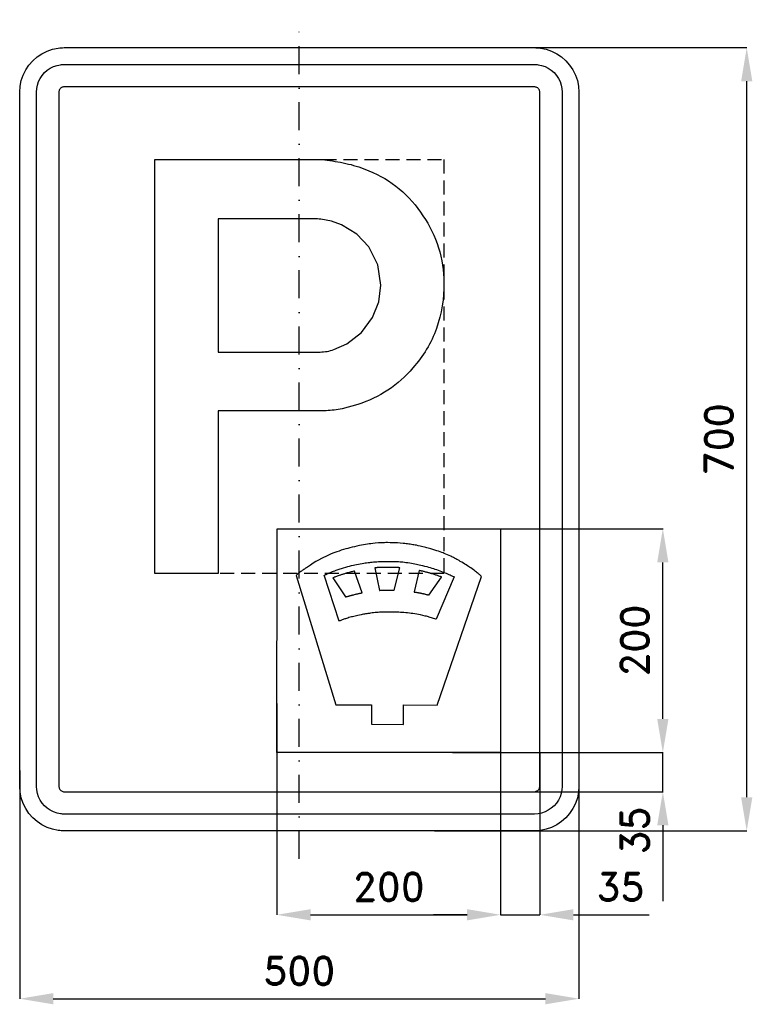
# Model space of a CAD drawing. Header units: millimetres. Extents: x -250 to 405, y -505 to 375.
import ezdxf

# ---------------------------------------------------------------- set-up
doc = ezdxf.new("R2010")
doc.units = ezdxf.units.MM
doc.header["$LTSCALE"] = 5
doc.linetypes.add('ČERCHOVANÁX2', pattern=[2, 1, -0.5, 0, -0.5])
doc.linetypes.add('ČÁRKOVANÁX2', pattern=[1.5, 1, -0.5])
doc.layers.add('Kóty', color=2, linetype='Continuous')
doc.layers.add('Značka', color=7, linetype='Continuous')
doc.styles.get("Standard").update_dxf_attribs({"font": 'romand.shx', "height": 25})
doc.dimstyles.get("Standard").update_dxf_attribs({"dimtxt": 25, "dimasz": 30, "dimexe": 0.18, "dimexo": 0.0625, "dimgap": 12.5, "dimtad": 1, "dimdec": 0, "dimzin": 0, "dimdsep": 46, "dimtxsty": 'Standard', "dimcen": 0.09, "dimadec": 0, "dimazin": 0, "dimtfac": 1, "dimtdec": 0, "dimtofl": 0, "dimtmove": 0, "dimatfit": 3, "dimfxl": 1, "dimtolj": 1, "dimtzin": 0, "dimarcsym": 0})

# ---------------------------------------------------------------- blocks, each defined once
blk = doc.blocks.new('*D1')
at = {"layer": 'Defpoints', "color": 0, "transparency": 16777216}
for p in [(-20, -236.11), (180, -233.72), (180, -425)]:
    blk.add_point(p, dxfattribs=at)
at = {"layer": 'Kóty', "color": 0, "lineweight": -2, "transparency": 16777216}
for p, q in [((-20, -236.17), (-20, -425.18)), ((180, -233.78), (180, -425.18)), ((10, -425), (150, -425))]:
    blk.add_line(p, q, dxfattribs=at)
at = {"layer": 'Kóty', "color": 0, "transparency": 16777216}
for points in [[(10, -420), (10, -430), (-20, -425)], [(150, -420), (150, -430), (180, -425)]]:
    blk.add_solid(points, dxfattribs=at)
at = {"layer": 'Kóty', "color": 0, "transparency": 16777216, "insert": (80, -400), "char_height": 25, "attachment_point": 5}
blk.add_mtext('\\A1;200', dxfattribs=at)
blk = doc.blocks.new('*D2')
at = {"layer": 'Defpoints', "color": 0, "transparency": 16777216}
for p in [(160, -80), (325, -80), (136.94, -280)]:
    blk.add_point(p, dxfattribs=at)
at = {"layer": 'Kóty', "color": 0, "lineweight": -2, "transparency": 16777216}
for p, q in [((160.06, -80), (325.18, -80)), ((325, -250), (325, -110)), ((137, -280), (325.18, -280))]:
    blk.add_line(p, q, dxfattribs=at)
at = {"layer": 'Kóty', "color": 0, "transparency": 16777216}
for points in [[(320, -110), (330, -110), (325, -80)], [(320, -250), (330, -250), (325, -280)]]:
    blk.add_solid(points, dxfattribs=at)
at = {"layer": 'Kóty', "color": 0, "transparency": 16777216, "insert": (300, -180), "char_height": 25, "attachment_point": 5, "rotation": 90}
blk.add_mtext('\\A1;200', dxfattribs=at)
blk = doc.blocks.new('*D3')
at = {"layer": 'Defpoints', "color": 0, "transparency": 16777216}
for p in [(-250, -295.83), (250, -310), (250, -500)]:
    blk.add_point(p, dxfattribs=at)
at = {"layer": 'Kóty', "color": 0, "lineweight": -2, "transparency": 16777216}
for p, q in [((-250, -295.89), (-250, -500.18)), ((250, -310.06), (250, -500.18)), ((-220, -500), (220, -500))]:
    blk.add_line(p, q, dxfattribs=at)
at = {"layer": 'Kóty', "color": 0, "transparency": 16777216}
for points in [[(-220, -495), (-220, -505), (-250, -500)], [(220, -495), (220, -505), (250, -500)]]:
    blk.add_solid(points, dxfattribs=at)
at = {"layer": 'Kóty', "color": 0, "transparency": 16777216, "insert": (0, -475), "char_height": 25, "attachment_point": 5}
blk.add_mtext('\\A1;500', dxfattribs=at)
blk = doc.blocks.new('*D4')
at = {"layer": 'Defpoints', "color": 0, "transparency": 16777216}
for p in [(137.89, 350), (400, 350), (120.75, -350)]:
    blk.add_point(p, dxfattribs=at)
at = {"layer": 'Kóty', "color": 0, "lineweight": -2, "transparency": 16777216}
for p, q in [((137.95, 350), (400.18, 350)), ((400, -320), (400, 320)), ((120.81, -350), (400.18, -350))]:
    blk.add_line(p, q, dxfattribs=at)
at = {"layer": 'Kóty', "color": 0, "transparency": 16777216}
for points in [[(395, 320), (405, 320), (400, 350)], [(395, -320), (405, -320), (400, -350)]]:
    blk.add_solid(points, dxfattribs=at)
at = {"layer": 'Kóty', "color": 0, "transparency": 16777216, "insert": (375, 0), "char_height": 25, "attachment_point": 5, "rotation": 90}
blk.add_mtext('\\A1;700', dxfattribs=at)

msp = doc.modelspace()

# ---------------------------------------------------------------- linework, layer by layer
at = {"layer": 'Kóty'}
for p, q in [((325, -250), (325, -220)), ((180, -233.716), (180, -425.18)), ((136.9406, -280), (325.18, -280)), ((215, -280), (215, -425.18)), ((138.8188, -315), (325.18, -315)), ((325, -345), (325, -412.8153)), ((150, -425), (120, -425)), ((245, -425), (312.8153, -425))]:
    msp.add_line(p, q, dxfattribs=at)
for points in [[(325, -315), (325, -280)], [(180, -425), (215, -425)]]:
    msp.add_lwpolyline(points, dxfattribs=at)
for points in [[(320, -250), (330, -250), (325, -280)], [(320, -345), (330, -345), (325, -315)], [(150, -420), (150, -430), (180, -425)], [(245, -420), (245, -430), (215, -425)]]:
    msp.add_solid(points, dxfattribs=at)
at = {"layer": 'Značka', "color": 6, "linetype": 'ČERCHOVANÁX2', "ltscale": 5}
msp.add_lwpolyline([(0, -375), (0, 375)], dxfattribs=at)
at = {"layer": 'Značka', "color": 5}
for points in [[(-210, -350), (-210.2, -349.9995), (-210.3, -349.9988, -0.0321716), (-215.5, -349.637), (-220.6, -348.5823), (-225.5, -346.9227), (-230.1, -344.5885), (-234.4, -341.714), (-238.3, -338.2843), (-241.7, -334.4026), (-244.6, -330.0906), (-246.9, -325.4605), (-248.6, -320.5549), (-249.7, -315.4767), (-250, -310.314), (-250, -310.157), (-250, -310), (-250, 310), (-250, 310.157), (-250, 310.314), (-249.6, 315.479), (-248.6, 320.555), (-246.9, 325.464), (-244.6, 330.091), (-241.7, 334.402), (-238.3, 338.284), (-234.4, 341.717), (-230.1, 344.589), (-225.5, 346.906), (-220.6, 348.582), (-215.5, 349.654, -0.0367311), (-210.3, 349.999), (-210.2, 350), (-210, 350), (210, 350), (210.2, 350), (210.3, 349.999, -0.0321716), (215.5, 349.637), (220.6, 348.582), (225.5, 346.923), (230.1, 344.589), (234.4, 341.714), (238.3, 338.284), (241.7, 334.403), (244.6, 330.091), (246.9, 325.46), (248.6, 320.555), (249.7, 315.477), (250, 310.314), (250, 310.157), (250, 310), (250, -310), (250, -310.157), (250, -310.314), (249.6, -315.4791), (248.6, -320.5549), (246.9, -325.4636), (244.6, -330.0906), (241.7, -334.4017), (238.3, -338.2843), (234.4, -341.7172), (230.1, -344.5885), (225.5, -346.9061), (220.6, -348.5823), (215.5, -349.6542, -0.0367341), (210.3, -349.9988), (210.2, -349.9996), (210, -350), (-210, -350)], [(-210, -335), (-210.1, -334.9997), (-210.2, -334.9992, -0.0321601), (-213.4, -334.7731), (-216.6, -334.1139), (-219.7, -333.0767), (-222.6, -331.6178), (-225.3, -329.8212), (-227.7, -327.6777), (-229.8, -325.2516), (-231.6, -322.5566), (-233.1, -319.6628), (-234.1, -316.5968), (-234.8, -313.423), (-235, -310.196), (-235, -310.098), (-235, -310), (-235, 310), (-235, 310.098), (-235, 310.196), (-234.8, 313.424), (-234.1, 316.597), (-233.1, 319.665), (-231.6, 322.557), (-229.8, 325.251), (-227.7, 327.678), (-225.3, 329.823), (-222.6, 331.618), (-219.7, 333.066), (-216.6, 334.114), (-213.4, 334.784, -0.0367287), (-210.2, 334.999), (-210.1, 335), (-210, 335), (210, 335), (210.1, 335), (210.2, 334.999, -0.0321789), (213.4, 334.773), (216.6, 334.114), (219.7, 333.077), (222.6, 331.618), (225.3, 329.821), (227.7, 327.678), (229.8, 325.252), (231.6, 322.557), (233.1, 319.663), (234.1, 316.597), (234.8, 313.423), (235, 310.196), (235, 310.098), (235, 310), (235, -310), (235, -310.098), (235, -310.196), (234.8, -313.424), (234.1, -316.5968), (233.1, -319.6648), (231.6, -322.5566), (229.8, -325.2511), (227.7, -327.6777), (225.3, -329.8233), (222.6, -331.6178), (219.7, -333.0663), (216.6, -334.1139), (213.4, -334.7839), (210.2, -334.9992), (210.1, -334.9997), (210, -335), (-210, -335)], [(-129.2, -119.961), (-129.2, 250.039), (20.5, 250.039), (22.7, 249.754), (24.9, 249.46, -0.0253522), (43.9, 246.011, -0.0429014), (62.2, 240.018, -0.0795989), (89.4, 223.722, -0.0764711), (110.5, 199.742, -0.076941), (124.5, 171.213, -0.075794), (129.2, 139.771, -0.0939876), (122.6, 99.087, -0.0983535), (101.5, 63.844, -0.0732787), (79.2, 43.988, -0.067711), (52.4, 31.122), (38.4, 27.282, -0.0378956), (24.1, 25.495), (21.7, 25.383), (19.3, 25.302), (-72.5, 25.302), (-72.5, -119.961), (-129.2, -119.961)], [(-72.5, 196.89), (-72.5, 77.873), (15.1, 77.873), (16.8, 77.875), (18.6, 77.911, 0.0671521), (30.9, 80.101), (42.4, 85.311), (55.7, 95.396), (65.5, 108.783), (71.1, 122.785), (72.8, 137.844), (70.1, 155.791), (62.1, 171.915), (51.3, 183.454), (37.8, 191.648), (28.7, 195.041), (19.2, 196.697), (17.7, 196.805), (16.3, 196.89), (-72.5, 196.89)], [(64.4, -254.74), (93, -254.815), (93, -237.28), (123.2, -237.632), (162.8, -122.659), (162.7, -122.57), (162.7, -122.481), (162.2, -121.961), (161.6, -121.459), (161.1, -120.966), (160.6, -120.486), (159.8, -119.869), (159.1, -119.267), (158.3, -118.659), (157.5, -118.063), (156.6, -117.357), (155.6, -116.661), (154.5, -115.824), (153.3, -114.998), (152.3, -114.363), (151.4, -113.736), (150.3, -112.975), (149.1, -112.227), (147.9, -111.498), (146.8, -110.781), (145.4, -109.934), (143.9, -109.105), (142.8, -108.481), (141.7, -107.868), (140.8, -107.38), (139.9, -106.899), (138.8, -106.303), (137.7, -105.721), (136.5, -105.15), (135.4, -104.594), (134, -103.947), (132.6, -103.324), (131.1, -102.701), (129.6, -102.101), (128.5, -101.638), (127.3, -101.189), (125.8, -100.645), (124.3, -100.121), (122.8, -99.613), (121.3, -99.121), (119.5, -98.546), (117.7, -97.995), (116.4, -97.627), (115.1, -97.27), (114.1, -96.988), (113.1, -96.713), (111.8, -96.377), (110.5, -96.053), (109.2, -95.741), (107.9, -95.442), (106.3, -95.1), (104.8, -94.786), (103.6, -94.567), (102.4, -94.365), (101.4, -94.21), (100.4, -94.063), (99.2, -93.888), (98, -93.726), (96.8, -93.573), (95.6, -93.431), (94.2, -93.273), (92.7, -93.128), (90.2, -92.896), (87.7, -92.703), (85.7, -92.579), (83.7, -92.489), (81.2, -92.416), (78.7, -92.392, 0.00554818), (76.2, -92.416), (73.7, -92.499), (70.7, -92.672), (67.7, -92.918), (65.8, -93.096), (64, -93.304), (62.5, -93.496), (61.1, -93.709), (59.2, -94.001), (57.4, -94.321), (55.6, -94.666), (53.7, -95.038), (51.5, -95.516), (49.3, -96.018), (47.2, -96.521), (45.1, -97.046), (43.4, -97.487), (41.7, -97.95), (39.6, -98.555), (37.5, -99.194), (35.5, -99.864), (33.4, -100.578), (31, -101.483), (28.6, -102.443), (26.1, -103.518), (23.6, -104.659), (21.6, -105.623), (19.7, -106.637), (17.2, -107.971), (14.8, -109.365), (12.4, -110.844), (10, -112.371), (8.1, -113.579), (6.3, -114.807), (5.6, -115.315), (4.8, -115.825), (4.5, -116.084), (4.1, -116.343), (4, -116.424), (3.8, -116.505), (3.2, -116.967), (2.5, -117.433), (1.9, -117.871), (1.3, -118.314), (0.5, -118.858), (-0.2, -119.415), (-0.8, -119.95), (-1.5, -120.503), (-2.1, -121.045), (-2.7, -121.617), (-2.7, -121.694), (-2.8, -121.772), (32.6, -237.28), (64.4, -237.28), (64.4, -254.74)]]:
    msp.add_lwpolyline(points, format="xyb", dxfattribs=at)
for points in [[(-210, -315), (210, -315), (210, -315), (210, -315), (210.7, -314.955), (211.3, -314.823), (211.9, -314.615), (212.5, -314.324), (213.1, -313.964), (213.5, -313.536), (214, -313.05), (214.3, -312.511), (214.6, -311.933), (214.8, -311.319), (215, -310.685), (215, -310.039), (215, -310.02), (215, -310), (215, 310), (215, 310.02), (215, 310.039), (215, 310.685), (214.8, 311.319), (214.6, 311.933), (214.3, 312.511), (214, 313.05), (213.5, 313.536), (213.1, 313.965), (212.5, 314.324), (211.9, 314.613), (211.3, 314.823), (210.7, 314.957), (210, 315), (210, 315), (210, 315), (-210, 315), (-210, 315), (-210, 315), (-210.7, 314.955), (-211.3, 314.823), (-211.9, 314.615), (-212.5, 314.324), (-213.1, 313.964), (-213.5, 313.536), (-214, 313.05), (-214.3, 312.511), (-214.6, 311.933), (-214.8, 311.319), (-215, 310.685), (-215, 310.039), (-215, 310.02), (-215, 310), (-215, -310), (-215, -310.02), (-215, -310.039), (-215, -310.685), (-214.8, -311.319), (-214.6, -311.933), (-214.3, -312.511), (-214, -313.05), (-213.5, -313.536), (-213.1, -313.965), (-212.5, -314.324), (-211.9, -314.613), (-211.3, -314.823), (-210.7, -314.957), (-210, -315), (-210, -315), (-210, -315)], [(-20, -280), (-19.7, -80), (180, -80), (179.9, -280), (-20, -280)], [(35.5, -162.448), (22.3, -121.563), (22.4, -121.526), (22.5, -121.489), (23, -121.234), (23.5, -120.979), (24, -120.738), (24.5, -120.499), (24.9, -120.264), (25.4, -120.031), (25.8, -119.848), (26.2, -119.668), (26.7, -119.449), (27.2, -119.234), (28.4, -118.714), (29.7, -118.218), (30.7, -117.821), (31.7, -117.441), (32.8, -117.071), (33.8, -116.714), (34.7, -116.435), (35.5, -116.161), (36.6, -115.825), (37.6, -115.496), (39.6, -114.891), (41.6, -114.307), (43.3, -113.833), (45, -113.375), (46.7, -112.936), (48.4, -112.518), (49.7, -112.199), (51.1, -111.899), (52.8, -111.549), (54.5, -111.224), (56.1, -110.945), (57.6, -110.688), (58.9, -110.491), (60.2, -110.311), (61.6, -110.145), (62.9, -109.994), (63.9, -109.884), (65, -109.782), (66.3, -109.668), (67.6, -109.566), (69.2, -109.449), (70.8, -109.348), (72.2, -109.277), (73.5, -109.22), (74.9, -109.173), (76.2, -109.139), (77.3, -109.119), (78.4, -109.106), (79.7, -109.1), (81.1, -109.105), (82.8, -109.128), (84.5, -109.172), (86, -109.223), (87.4, -109.29), (88.8, -109.373), (90.2, -109.474), (91.4, -109.566), (92.5, -109.672), (93.9, -109.823), (95.3, -109.992), (97.1, -110.227), (98.9, -110.493), (100.4, -110.74), (101.8, -111.011), (103.3, -111.3), (104.8, -111.608), (106, -111.866), (107.1, -112.136), (108.6, -112.488), (110.1, -112.849), (112, -113.321), (113.9, -113.81), (115.4, -114.236), (117, -114.683), (118.5, -115.147), (120.1, -115.63), (121.3, -116.03), (122.6, -116.445), (124.1, -116.983), (125.6, -117.541), (127.2, -118.125), (128.7, -118.728), (130, -119.245), (131.3, -119.776), (132.5, -120.315), (133.8, -120.862), (134.8, -121.304), (135.8, -121.75), (136.9, -122.225), (138, -122.701), (138.2, -122.785), (138.4, -122.869), (122.4, -160.864), (122.3, -160.818), (122.1, -160.772), (121.1, -160.45), (120.1, -160.13), (119.1, -159.828), (118.1, -159.529), (117.1, -159.235), (116.2, -158.947), (115.4, -158.721), (114.6, -158.5), (113.6, -158.232), (112.6, -157.973), (110.5, -157.472), (108.4, -157.02), (106.7, -156.674), (105, -156.358), (103.2, -156.07), (101.4, -155.809), (100, -155.619), (98.6, -155.446), (96.8, -155.253), (95.1, -155.082), (93.4, -154.938), (91.8, -154.812), (90.4, -154.721), (89, -154.644), (87.6, -154.58), (86.2, -154.528), (85.1, -154.494), (84, -154.471), (82.6, -154.455), (81.2, -154.446), (79.5, -154.433), (77.7, -154.432), (76.2, -154.451), (74.7, -154.491), (73.2, -154.547), (71.7, -154.624), (70.5, -154.699), (69.3, -154.79), (67.9, -154.925), (66.4, -155.082), (65, -155.242), (63.7, -155.42), (62.6, -155.581), (61.4, -155.753), (60.3, -155.934), (59.2, -156.126), (58.3, -156.285), (57.4, -156.45), (56.3, -156.665), (55.2, -156.883), (53.8, -157.168), (52.3, -157.461), (51.1, -157.717), (49.9, -157.986), (48.7, -158.268), (47.5, -158.564), (46.6, -158.811), (45.6, -159.072), (44.4, -159.416), (43.3, -159.774), (42.3, -160.062), (41.4, -160.359), (40.6, -160.617), (39.9, -160.883), (39.1, -161.154), (38.3, -161.431), (37.7, -161.654), (37.1, -161.88), (36.4, -162.121), (35.8, -162.363), (35.7, -162.405), (35.5, -162.448)], [(41.4, -140.898), (41.4, -140.884), (41.5, -140.87), (41.8, -140.769), (42.2, -140.669), (42.5, -140.574), (42.9, -140.478), (43.2, -140.383), (43.6, -140.287), (43.9, -140.211), (44.2, -140.135), (44.5, -140.039), (44.9, -139.944), (45.2, -139.842), (45.6, -139.74), (45.9, -139.656), (46.2, -139.571), (46.5, -139.487), (46.8, -139.403), (47.1, -139.335), (47.3, -139.267), (47.6, -139.182), (47.9, -139.098), (48.7, -138.904), (49.4, -138.719), (50.1, -138.565), (50.7, -138.412), (51.3, -138.263), (51.9, -138.119), (52.4, -138.007), (52.9, -137.899), (53.6, -137.773), (54.2, -137.649), (54.4, -137.6), (54.7, -137.551), (54.9, -137.51), (55.1, -137.469), (55.3, -137.43), (55.5, -137.391), (55.7, -137.361), (55.8, -137.332), (56, -137.301), (56.2, -137.273), (56.2, -137.268), (56.2, -137.263), (49.3, -117.859), (49.3, -117.858), (49.3, -117.857), (49, -117.829), (48.7, -118.006), (47.9, -118.262), (47.3, -118.361), (46.4, -118.566), (45.4, -118.841), (44.6, -119.059), (43.8, -119.261), (42.9, -119.506), (42, -119.762), (41.1, -120.002), (40.3, -120.248), (39.7, -120.428), (39.1, -120.612), (38.5, -120.795), (37.9, -120.983), (37.4, -121.148), (36.9, -121.314), (36.2, -121.557), (35.5, -121.806), (34.7, -122.106), (33.9, -122.409), (33.1, -122.666), (32.4, -122.921), (31.8, -123.147), (31.2, -123.374), (30.8, -123.533), (30.3, -123.699), (30.2, -123.745), (30.1, -123.794), (30.1, -123.802), (30.1, -123.811), (30.1, -123.817), (30.1, -123.824), (41.4, -140.898)], [(71.6, -135.076), (71.6, -135.071), (71.7, -135.066), (72.1, -135.034), (72.5, -135.005), (72.8, -134.979), (73.2, -134.956), (73.6, -134.935), (74, -134.916), (74.3, -134.903), (74.5, -134.891), (74.9, -134.879), (75.2, -134.869), (75.2, -134.868), (75.3, -134.866), (75.4, -134.863), (75.5, -134.86), (75.6, -134.853), (75.8, -134.848), (76.2, -134.835), (76.6, -134.825), (77.1, -134.814), (77.6, -134.808), (78.2, -134.804), (78.7, -134.804), (79.1, -134.806), (79.5, -134.81), (80.1, -134.816), (80.6, -134.825), (81.1, -134.839), (81.6, -134.854), (82, -134.865), (82.4, -134.876), (82.8, -134.886), (83.3, -134.897), (83.6, -134.905), (83.9, -134.913), (84.3, -134.922), (84.6, -134.931), (84.7, -134.932), (84.8, -134.934), (89.9, -114.826), (89.9, -114.823), (89.8, -114.819), (89.5, -114.796), (89.3, -114.774), (89, -114.752), (88.7, -114.731), (88.5, -114.71), (88.2, -114.69), (88, -114.674), (87.8, -114.657), (87.5, -114.636), (87.2, -114.616), (86.7, -114.59), (86.2, -114.575), (85.7, -114.564), (85.2, -114.555), (84.8, -114.549), (84.3, -114.545), (84, -114.543), (83.6, -114.542), (83.2, -114.542), (82.8, -114.542), (82.8, -114.542), (82.7, -114.542), (82.6, -114.542), (82.5, -114.542), (82.4, -114.542), (82.2, -114.542), (81.8, -114.542), (81.4, -114.542), (80.9, -114.542), (80.4, -114.542), (79.8, -114.542), (79.3, -114.542), (78.9, -114.542), (78.4, -114.542), (78, -114.542), (77.5, -114.542), (77.5, -114.542), (77.4, -114.542), (77.3, -114.542), (77.2, -114.542), (76.9, -114.542), (76.7, -114.541), (76.2, -114.54), (75.6, -114.54), (74.9, -114.541), (74.2, -114.546), (73.4, -114.556), (72.7, -114.573), (72.1, -114.593), (71.5, -114.619), (70.8, -114.662), (70.1, -114.718), (69.7, -114.746), (69.4, -114.775), (69.2, -114.801), (68.9, -114.827), (68.6, -114.854), (68.4, -114.88), (68.1, -114.901), (67.9, -114.921), (67.7, -114.942), (67.5, -114.962), (67.4, -114.965), (67.4, -114.968), (71.6, -135.076)], [(102.6, -136.484), (102.6, -136.488), (102.6, -136.491), (102.8, -136.514), (103, -136.537), (103.1, -136.558), (103.3, -136.58), (103.4, -136.601), (103.6, -136.622), (103.7, -136.64), (103.8, -136.657), (104, -136.679), (104.2, -136.701), (104.6, -136.767), (105.1, -136.838), (105.4, -136.901), (105.8, -136.967), (106.2, -137.036), (106.6, -137.106), (106.9, -137.164), (107.2, -137.222), (107.5, -137.295), (107.9, -137.371), (108.3, -137.458), (108.7, -137.548), (109.1, -137.622), (109.4, -137.696), (109.8, -137.77), (110.1, -137.844), (110.4, -137.903), (110.6, -137.962), (111, -138.035), (111.3, -138.109), (111.9, -138.236), (112.4, -138.368), (112.8, -138.479), (113.3, -138.59), (113.7, -138.702), (114.2, -138.814), (114.5, -138.902), (114.9, -138.99), (115.3, -139.083), (115.6, -139.174), (115.7, -139.19), (115.8, -139.206), (127.2, -123.113), (127.1, -123.075), (127, -123.037), (126.3, -122.771), (125.5, -122.505), (124.8, -122.254), (124.1, -122.005), (123.4, -121.759), (122.7, -121.517), (122.1, -121.325), (121.5, -121.137), (120.8, -120.909), (120.1, -120.682), (119.2, -120.409), (118.4, -120.14), (117.7, -119.924), (117, -119.714), (116.2, -119.51), (115.5, -119.31), (115, -119.154), (114.4, -119.001), (113.7, -118.815), (112.9, -118.631), (112.3, -118.459), (111.6, -118.29), (111, -118.152), (110.4, -118.018), (109.9, -117.886), (109.3, -117.756), (108.8, -117.653), (108.4, -117.55), (107.9, -117.442), (107.4, -117.335), (107.3, -117.316), (107.2, -117.297), (102.6, -136.484)]]:
    msp.add_lwpolyline(points, dxfattribs=at)
at = {"layer": 'Značka', "color": 6, "linetype": 'ČÁRKOVANÁX2', "ltscale": 2.5}
msp.add_lwpolyline([(-129.192, -120), (-129.192, 250), (129.191, 250), (129.191, -120), (-129.192, -120)], dxfattribs=at)

# ---------------------------------------------------------------- texts
at = {"layer": 'Kóty', "insert": (300, -349.5452), "char_height": 25, "attachment_point": 5, "rotation": 90}
msp.add_mtext('\\A1;35', dxfattribs=at)
at = {"layer": 'Kóty', "insert": (287.1801, -400), "char_height": 25, "attachment_point": 5}
msp.add_mtext('\\A1;35', dxfattribs=at)

# ---------------------------------------------------------------- dimensions: what is measured, and where the dimension line sits
at = {"layer": 'Kóty'}
for base, p1, p2, picture, middle in [((400, 350), (120.7468, -350), (137.8875, 350), '*D4', (375, 0)), ((325, -80), (136.9406, -280), (160, -80), '*D2', (300, -180))]:
    dim = msp.add_linear_dim(base=base, p1=p1, p2=p2, angle=90, dimstyle='Standard', dxfattribs=at)
    dim.commit()
    dim.dimension.update_dxf_attribs({"geometry": picture, "text_midpoint": middle})
for base, p1, p2, picture, middle in [((180, -425), (-20, -236.1052), (180, -233.716), '*D1', (80, -400)), ((250, -500), (-250, -295.8318), (250, -310), '*D3', (0, -475))]:
    dim = msp.add_linear_dim(base=base, p1=p1, p2=p2, dimstyle='Standard', dxfattribs=at)
    dim.commit()
    dim.dimension.update_dxf_attribs({"geometry": picture, "text_midpoint": middle})

doc.saveas('drawing.dxf')
